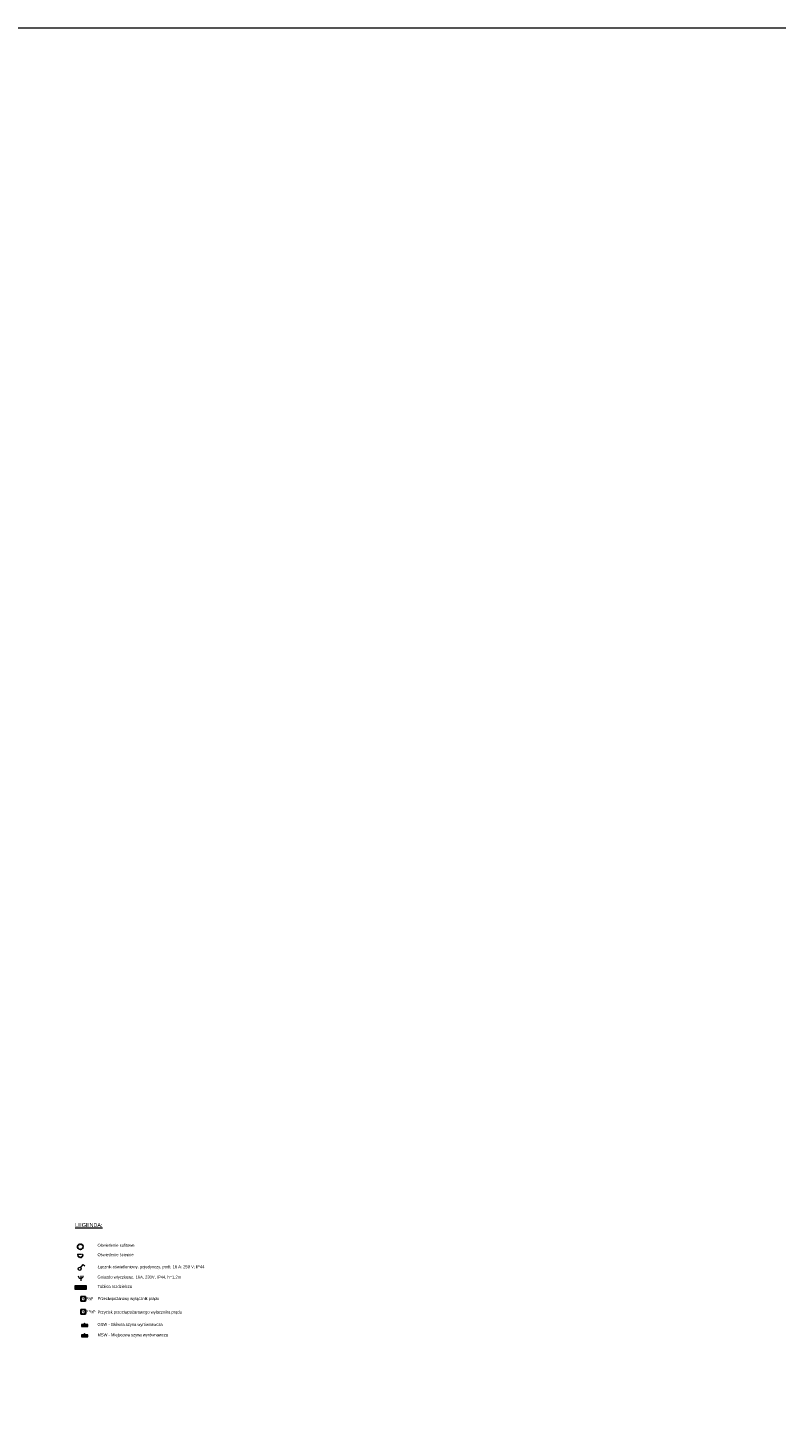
# Model space of a CAD drawing. Header units: millimetres. Extents: x 284606 to 628701, y -213781 to -93475.
# Tile 95 of 102: x 315409 to 320216, y -102468 to -93475. Entities that reach past the tile are written whole.
import ezdxf

# ---------------------------------------------------------------- set-up
doc = ezdxf.new("R2010")
doc.units = ezdxf.units.MM
doc.linetypes.add('ACAD_ISO10W100', pattern=[18, 12, -3, 0, -3])
doc.layers.get('0').update_dxf_attribs({"lineweight": 0})
doc.layers.add('!STR_Elektryka', color=7, linetype='Continuous', lineweight=15, true_color=0xd10000)
doc.layers.add('!STR_Oświetlenie', color=7, linetype='ACAD_ISO10W100', lineweight=5, true_color=0xefb42a)
doc.layers.add('!STR_Ocieplenie 0.05', color=1, linetype='Continuous', lineweight=5)
doc.layers.add('!STR_Opisy 0.09', color=8, linetype='Continuous', lineweight=9)
doc.layers.add('I-ee-gniazda', color=1, linetype='Continuous')
doc.styles.add('1_50', font='txt', dxfattribs={"width": 0.8})
doc.styles.add('ELPRO', font='arial.ttf')

# ---------------------------------------------------------------- blocks, each defined once
blk = doc.blocks.new('lampa okrągła')
at = {"layer": '!STR_Oświetlenie', "linetype": 'ACAD_ISO10W100', "lineweight": 5, "ltscale": 0.5}
for radius in [18.8, 15.8]:
    blk.add_circle((0, 0), radius, dxfattribs=at)
blk = doc.blocks.new('wlacznik swiatla1')
at = {"layer": '!STR_Elektryka', "color": 62, "ltscale": 0.3, "true_color": 0xa3d425}
blk.add_lwpolyline([(6.3, 7.7), (22.9, 27.8), (33.8, 18.9)], dxfattribs=at)
blk.add_circle((0, 0), 10, dxfattribs=at)
blk = doc.blocks.new('plafon')
at = {"layer": '!STR_Oświetlenie', "linetype": 'ACAD_ISO10W100', "lineweight": 5, "ltscale": 0.5}
blk.add_line((-18.7, 0), (18.7, 0), dxfattribs=at)
for radius, start, end in [(18.8, 173.91409, 6.08591), (15.8, 172.75501, 7.24499)]:
    blk.add_arc((0, -2), radius, start, end, dxfattribs=at)
blk = doc.blocks.new('nowe gniazdko')
at = {"layer": '!STR_Oświetlenie', "color": 3, "linetype": 'ByBlock', "lineweight": 5, "ltscale": 0.5, "true_color": 0x00f000}
blk.add_line((0, 32.4), (0, 0), dxfattribs=at)
blk.add_arc((0, 32.4), 16.2, 180, 0, dxfattribs=at)
blk = doc.blocks.new('rozdzielnica ele')
at = {"layer": '!STR_Ocieplenie 0.05'}
for points in [[(0, 25.3), (70.7, 25.3), (70.7, 0), (0, 0)], [(3, 22.3), (67.7, 22.3), (67.7, 3), (3, 3)], [(6, 19.3), (64.7, 19.3), (64.7, 6), (6, 6)], [(9, 16.3), (61.7, 16.3), (61.7, 9), (9, 9)]]:
    blk.add_lwpolyline(points, close=True, dxfattribs=at)
blk = doc.blocks.new('wyl_p_poz')
blk.add_hatch(color=256).paths.add_polyline_path([(2, 1.5, 1), (1, 1.5, 1)])
blk.add_lwpolyline([(0, 3), (3, 3), (3, 0), (0, 0)], close=True)
blk.add_circle((1.5, 1.5), 1.5)
at = {"style": 'ELPRO', "width": 0.6}
blk.add_attdef('NAZWA_WYL_P_POZ', (3.5, 0.5), '', height=2, dxfattribs=at)
blk = doc.blocks.new('GSU')
at = {"color": 6}
for p, q in [((2.5, 1.5), (-2.5, 1.5)), ((-2.5, 1.5), (-2.5, 0)), ((-2.5, 0), (2.5, 0)), ((0, -0.3), (0, 0)), ((2.5, 0), (2.5, 1.5)), ((0, -0.3), (-0.75, -0.3)), ((-0.45, -0.6), (0.45, -0.6)), ((-0.15, -0.9), (0.15, -0.9)), ((0, -0.3), (0.75, -0.3))]:
    blk.add_line(p, q, dxfattribs=at)
for centre in [(-2, 0.75), (-1, 0.75), (0, 0.75), (1, 0.75), (2, 0.75)]:
    blk.add_circle(centre, 0.3)

msp = doc.modelspace()

# ---------------------------------------------------------------- linework, layer by layer
at = {"layer": '!STR_Ocieplenie 0.05', "color": 253, "ltscale": 1.5, "true_color": 0x999999}
msp.add_lwpolyline([(310051.6, -93474.8), (332648.5, -93474.8), (332648.5, -119282.2), (310051.6, -119282.2)], close=True, dxfattribs=at)

# ---------------------------------------------------------------- block references
at = {"layer": '!STR_Ocieplenie 0.05', "color": 8}
for name, p in [('lampa okrągła', (315745.5, -101303.3)), ('plafon', (315745.5, -101351.8)), ('wlacznik swiatla1', (315741, -101445.5)), ('nowe gniazdko', (315747.8, -101522.8))]:
    msp.add_blockref(name, p, dxfattribs=at)
at = {"layer": '!STR_Opisy 0.09', "color": 1, "true_color": 0xf00000}
msp.add_blockref('rozdzielnica ele', (315713, -101577.3), dxfattribs=at)
at = {"xscale": 8.5, "yscale": 8.5, "zscale": 8.5, "rotation": 180}
for p in [(315772.9, -101803.4), (315772.9, -101869.9)]:
    msp.add_blockref('GSU', p, dxfattribs=at)
at = {"layer": 'I-ee-gniazda'}
ref = msp.add_blockref('wyl_p_poz', (315749.1, -101652.1), dxfattribs=dict(at, xscale=9.600000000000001, yscale=9.600000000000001, zscale=9.600000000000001))
ref.add_attrib('NAZWA_WYL_P_POZ', 'PWP', (315782.8, -101647.3), dxfattribs={"layer": '0', "color": 11, "height": 19.2, "style": 'ELPRO', "width": 0.6})
ref = msp.add_blockref('wyl_p_poz', (315749.2, -101735.8), dxfattribs=dict(at, xscale=9.600000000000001, yscale=9.600000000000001, zscale=9.600000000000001))
ref.add_attrib('NAZWA_WYL_P_POZ', 'PPWP', (315782.8, -101731), dxfattribs={"layer": '0', "color": 11, "height": 19.2, "style": 'ELPRO', "width": 0.6})

# ---------------------------------------------------------------- texts
at = {"layer": '!STR_Opisy 0.09', "color": 0, "ltscale": 0.3, "style": '1_50', "width": 0.8}
for s, height, p in [('%%ULEGENDA:', 26, (315711.6, -101176.8)), ('Oświetlenie sufitowe', 19.5, (315855.9, -101303.8)), ('Oświetlenie ścienne', 19.5, (315855.9, -101363.9)), ('Łącznik oświetleniowy, pojedynczy, podt. 16 A; 250 V; IP44', 19.5, (315857.2, -101441.5)), ('Gniazdo wtyczkowe, 16A, 230V, IP44, h=1,2m', 19.5, (315855.6, -101507.7)), ('Tablica rozdzielcza', 19.5, (315855.6, -101568.1)), ('Przeciwpożarowy wyłącznik prądu', 19.5, (315855.6, -101645.8)), ('GSW - Główna szyna wyrównawcza', 19.5, (315855.6, -101812.4)), ('Przycisk przeciwpożarowego wyłącznika prądu', 19.5, (315855.6, -101732.6)), ('MSW - Miejscowa szyna wyrównawcza', 19.5, (315855.6, -101878.8))]:
    msp.add_text(s, height=height, dxfattribs=at).set_placement(p)

doc.saveas('drawing.dxf')
